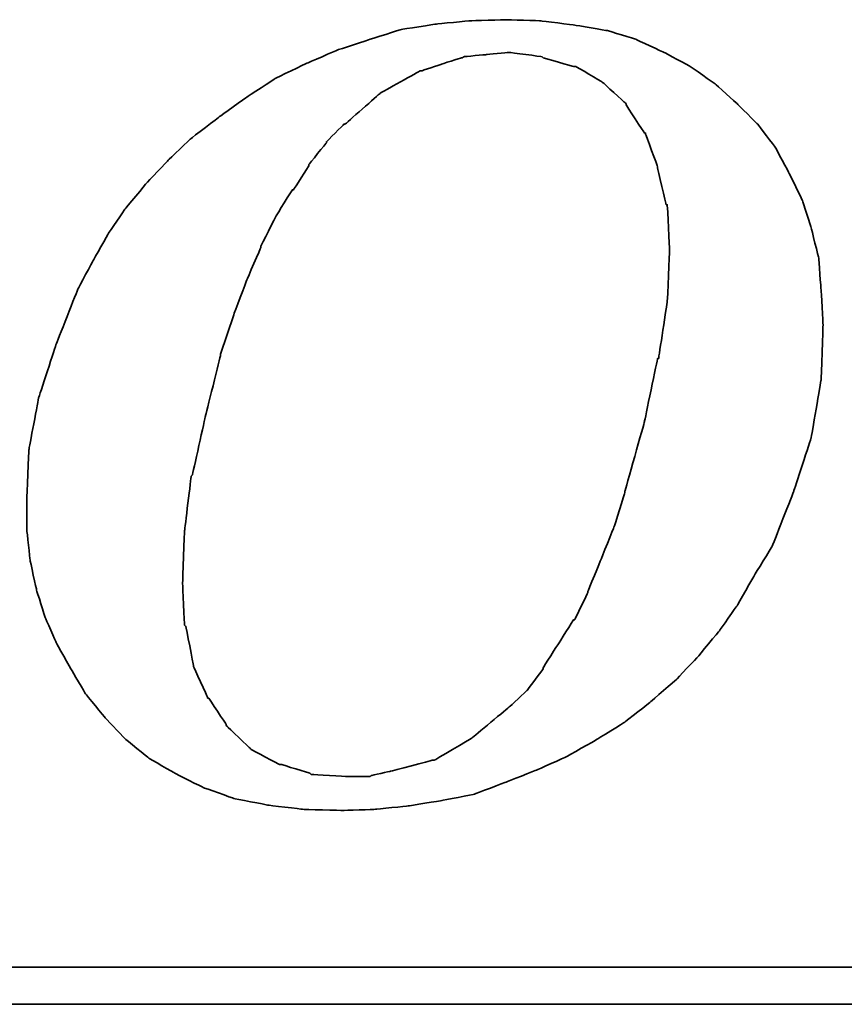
# Model space of a CAD drawing. Header units: millimetres. Extents: x 10 to 313, y 334 to 446.
# Tile 50 of 56: x 248.42 to 253.39, y 366.86 to 372.8. Entities that reach past the tile are written whole.
import ezdxf

# ---------------------------------------------------------------- set-up
doc = ezdxf.new("R2010")
doc.units = ezdxf.units.MM
doc.layers.add('DIM', color=4, linetype='Continuous')
doc.layers.add('layer 1', color=7, linetype='Continuous')

# ---------------------------------------------------------------- blocks, each defined once
blk = doc.blocks.new('TBI MOTION logo(完整正式版)')
at = {"layer": 'layer 1', "color": 22, "lineweight": 35}
for points, knots in [([(35.79625, -6.98375), (35.79625, -6.98375), (36.23125, -7.43875), (36.23125, -7.43875), (36.23125, -7.43875), (36.23125, -7.43875), (36.75625, -7.87125), (36.75625, -7.87125), (36.75625, -7.87125), (36.75625, -7.87125), (37.33125, -8.20375), (37.33125, -8.20375), (37.33125, -8.20375), (37.33125, -8.20375), (37.95625, -8.51875), (37.95625, -8.51875), (37.95625, -8.51875), (37.95625, -8.51875), (38.62625, -8.75875), (38.62625, -8.75875), (38.62625, -8.75875), (38.62625, -8.75875), (39.37125, -8.90375), (39.37125, -8.90375), (39.37125, -8.90375), (39.37125, -8.90375), (40.14125, -8.99875), (40.14125, -8.99875), (40.14125, -8.99875), (40.14125, -8.99875), (41.02625, -9.02375), (41.02625, -9.02375), (41.02625, -9.02375), (41.02625, -9.02375), (41.74625, -8.99875), (41.74625, -8.99875), (41.74625, -8.99875), (41.74625, -8.99875), (42.46625, -8.92375), (42.46625, -8.92375), (42.46625, -8.92375), (42.46625, -8.92375), (43.21125, -8.80625), (43.21125, -8.80625), (43.21125, -8.80625), (43.21125, -8.80625), (43.93125, -8.66375), (43.93125, -8.66375), (43.93125, -8.66375), (43.93125, -8.66375), (44.62625, -8.39875), (44.62625, -8.39875), (44.62625, -8.39875), (44.62625, -8.39875), (45.29625, -8.13375), (45.29625, -8.13375), (45.29625, -8.13375), (45.29625, -8.13375), (45.94625, -7.84375), (45.94625, -7.84375), (45.94625, -7.84375), (45.94625, -7.84375), (46.61625, -7.46375), (46.61625, -7.46375), (46.61625, -7.46375), (46.61625, -7.46375), (47.24125, -7.07875), (47.24125, -7.07875), (47.24125, -7.07875), (47.24125, -7.07875), (47.81625, -6.62375), (47.81625, -6.62375), (47.81625, -6.62375), (47.81625, -6.62375), (48.36875, -6.14375), (48.36875, -6.14375), (48.36875, -6.14375), (48.36875, -6.14375), (48.84625, -5.64125), (48.84625, -5.64125), (48.84625, -5.64125), (48.84625, -5.64125), (49.32625, -5.06375), (49.32625, -5.06375), (49.32625, -5.06375), (49.32625, -5.06375), (49.71125, -4.51374), (49.71125, -4.51374), (49.71125, -4.51374), (49.71125, -4.51374), (50.09625, -3.83874), (50.09625, -3.83874), (50.09625, -3.83874), (50.09625, -3.83874), (50.48125, -3.21374), (50.48125, -3.21374), (50.48125, -3.21374), (50.48125, -3.21374), (50.96125, -1.99125), (50.96125, -1.99125), (50.96125, -1.99125), (50.96125, -1.99125), (51.34375, -0.81875), (51.34375, -0.81875), (51.34375, -0.81875), (51.34375, -0.81875), (51.56125, 0.45624), (51.56125, 0.45624), (51.56125, 0.45624), (51.56125, 0.45624), (51.60625, 1.67624), (51.60625, 1.67624), (51.60625, 1.67624), (51.60625, 1.67624), (51.56125, 2.44625), (51.56125, 2.44625), (51.56125, 2.44625), (51.56125, 2.44625), (51.51125, 3.14125), (51.51125, 3.14125), (51.51125, 3.14125), (51.51125, 3.14125), (51.34375, 3.81125), (51.34375, 3.81125), (51.34375, 3.81125), (51.34375, 3.81125), (51.15125, 4.41125), (51.15125, 4.41125), (51.15125, 4.41125), (51.15125, 4.41125), (50.86125, 5.01125), (50.86125, 5.01125), (50.86125, 5.01125), (50.86125, 5.01125), (50.55125, 5.58875), (50.55125, 5.58875), (50.55125, 5.58875), (50.55125, 5.58875), (50.16625, 6.09125), (50.16625, 6.09125), (50.16625, 6.09125), (50.16625, 6.09125), (49.71125, 6.54875), (49.71125, 6.54875), (49.71125, 6.54875), (49.71125, 6.54875), (49.23125, 6.98125), (49.23125, 6.98125), (49.23125, 6.98125), (49.23125, 6.98125), (48.67875, 7.36625), (48.67875, 7.36625), (48.67875, 7.36625), (48.67875, 7.36625), (48.10375, 7.67625), (48.10375, 7.67625), (48.10375, 7.67625), (48.10375, 7.67625), (47.48125, 7.96375), (47.48125, 7.96375), (47.48125, 7.96375), (47.48125, 7.96375), (46.85625, 8.15625), (46.85625, 8.15625), (46.85625, 8.15625), (46.85625, 8.15625), (46.13625, 8.27624), (46.13625, 8.27624), (46.13625, 8.27624), (46.13625, 8.27624), (45.39125, 8.37125), (45.39125, 8.37125), (45.39125, 8.37125), (45.39125, 8.37125), (44.62625, 8.39624), (44.62625, 8.39624), (44.62625, 8.39624), (44.62625, 8.39624), (43.83625, 8.37125), (43.83625, 8.37125), (43.83625, 8.37125), (43.83625, 8.37125), (43.09125, 8.30125), (43.09125, 8.30125), (43.09125, 8.30125), (43.09125, 8.30125), (42.32125, 8.18125), (42.32125, 8.18125), (42.32125, 8.18125), (42.32125, 8.18125), (41.62875, 7.96375), (41.62875, 7.96375), (41.62875, 7.96375), (41.62875, 7.96375), (40.90625, 7.72625), (40.90625, 7.72625), (40.90625, 7.72625), (40.90625, 7.72625), (40.23624, 7.43625), (40.23624, 7.43625), (40.23624, 7.43625), (40.23624, 7.43625), (39.54124, 7.10125), (39.54124, 7.10125), (39.54124, 7.10125), (39.54124, 7.10125), (38.91625, 6.69125), (38.91625, 6.69125), (38.91625, 6.69125), (38.91625, 6.69125), (38.31625, 6.26125), (38.31625, 6.26125), (38.31625, 6.26125), (38.31625, 6.26125), (37.69125, 5.78125), (37.69125, 5.78125), (37.69125, 5.78125), (37.69125, 5.78125), (37.18625, 5.30125), (37.18625, 5.30125), (37.18625, 5.30125), (37.18625, 5.30125), (36.70625, 4.79624), (36.70625, 4.79624), (36.70625, 4.79624), (36.70625, 4.79624), (36.23125, 4.22125), (36.23125, 4.22125), (36.23125, 4.22125), (36.23125, 4.22125), (35.87124, 3.69375), (35.87124, 3.69375), (35.87124, 3.69375), (35.87124, 3.69375), (35.53125, 3.09125), (35.53125, 3.09125), (35.53125, 3.09125), (35.53125, 3.09125), (35.19875, 2.47125), (35.19875, 2.47125), (35.19875, 2.47125), (35.19875, 2.47125), (34.71625, 1.24625), (34.71625, 1.24625), (34.71625, 1.24625), (34.71625, 1.24625), (34.33125, 0.06874), (34.33125, 0.06874), (34.33125, 0.06874), (34.33125, 0.06874), (34.11625, -1.07875), (34.11625, -1.07875), (34.11625, -1.07875), (34.11625, -1.07875), (34.07125, -2.15875), (34.07125, -2.15875), (34.07125, -2.15875), (34.07125, -2.15875), (34.07125, -2.85375), (34.07125, -2.85375), (34.07125, -2.85375), (34.07125, -2.85375), (34.14125, -3.50375), (34.14125, -3.50375), (34.14125, -3.50375), (34.14125, -3.50375), (34.28625, -4.17375), (34.28625, -4.17375), (34.28625, -4.17375), (34.28625, -4.17375), (34.47625, -4.77624), (34.47625, -4.77624), (34.47625, -4.77624), (34.47625, -4.77624), (34.71625, -5.32625), (34.71625, -5.32625), (34.71625, -5.32625), (34.71625, -5.32625), (35.05375, -5.92875), (35.05375, -5.92875), (35.05375, -5.92875), (35.05375, -5.92875), (35.36375, -6.45375), (35.36375, -6.45375), (35.36375, -6.45375), (35.36375, -6.45375), (35.79625, -6.98375), (35.79625, -6.98375)], [0, 0, 0, 0, 0.01388889, 0.01388889, 0.01388889, 0.0138889, 0.02777778, 0.02777778, 0.02777778, 0.02777779, 0.04166667, 0.04166667, 0.04166667, 0.04166668, 0.05555556, 0.05555556, 0.05555556, 0.05555557, 0.06944444, 0.06944444, 0.06944444, 0.06944445, 0.08333333, 0.08333333, 0.08333333, 0.08333334, 0.09722222, 0.09722222, 0.09722222, 0.09722223, 0.11111111, 0.11111111, 0.11111111, 0.11111112, 0.125, 0.125, 0.125, 0.12500001, 0.13888889, 0.13888889, 0.13888889, 0.1388889, 0.15277778, 0.15277778, 0.15277778, 0.15277779, 0.16666667, 0.16666667, 0.16666667, 0.16666668, 0.18055556, 0.18055556, 0.18055556, 0.18055557, 0.19444444, 0.19444444, 0.19444444, 0.19444445, 0.20833333, 0.20833333, 0.20833333, 0.20833334, 0.22222222, 0.22222222, 0.22222222, 0.22222223, 0.23611111, 0.23611111, 0.23611111, 0.23611112, 0.25, 0.25, 0.25, 0.25000001, 0.26388889, 0.26388889, 0.26388889, 0.2638889, 0.27777778, 0.27777778, 0.27777778, 0.27777779, 0.29166667, 0.29166667, 0.29166667, 0.29166668, 0.30555556, 0.30555556, 0.30555556, 0.30555557, 0.31944444, 0.31944444, 0.31944444, 0.31944445, 0.33333333, 0.33333333, 0.33333333, 0.33333334, 0.34722222, 0.34722222, 0.34722222, 0.34722223, 0.36111111, 0.36111111, 0.36111111, 0.36111112, 0.375, 0.375, 0.375, 0.37500001, 0.38888889, 0.38888889, 0.38888889, 0.3888889, 0.40277778, 0.40277778, 0.40277778, 0.40277779, 0.41666667, 0.41666667, 0.41666667, 0.41666668, 0.43055556, 0.43055556, 0.43055556, 0.43055557, 0.44444444, 0.44444444, 0.44444444, 0.44444445, 0.45833333, 0.45833333, 0.45833333, 0.45833334, 0.47222222, 0.47222222, 0.47222222, 0.47222223, 0.48611111, 0.48611111, 0.48611111, 0.48611112, 0.5, 0.5, 0.5, 0.50000001, 0.51388889, 0.51388889, 0.51388889, 0.5138889, 0.52777778, 0.52777778, 0.52777778, 0.52777779, 0.54166667, 0.54166667, 0.54166667, 0.54166668, 0.55555556, 0.55555556, 0.55555556, 0.55555557, 0.56944444, 0.56944444, 0.56944444, 0.56944445, 0.58333333, 0.58333333, 0.58333333, 0.58333334, 0.59722222, 0.59722222, 0.59722222, 0.59722223, 0.61111111, 0.61111111, 0.61111111, 0.61111112, 0.625, 0.625, 0.625, 0.62500001, 0.63888889, 0.63888889, 0.63888889, 0.6388889, 0.65277778, 0.65277778, 0.65277778, 0.65277779, 0.66666667, 0.66666667, 0.66666667, 0.66666668, 0.68055556, 0.68055556, 0.68055556, 0.68055557, 0.69444444, 0.69444444, 0.69444444, 0.69444445, 0.70833333, 0.70833333, 0.70833333, 0.70833334, 0.72222222, 0.72222222, 0.72222222, 0.72222223, 0.73611111, 0.73611111, 0.73611111, 0.73611112, 0.75, 0.75, 0.75, 0.75000001, 0.76388889, 0.76388889, 0.76388889, 0.7638889, 0.77777778, 0.77777778, 0.77777778, 0.77777779, 0.79166667, 0.79166667, 0.79166667, 0.79166668, 0.80555556, 0.80555556, 0.80555556, 0.80555557, 0.81944444, 0.81944444, 0.81944444, 0.81944445, 0.83333333, 0.83333333, 0.83333333, 0.83333334, 0.84722222, 0.84722222, 0.84722222, 0.84722223, 0.86111111, 0.86111111, 0.86111111, 0.86111112, 0.875, 0.875, 0.875, 0.87500001, 0.88888889, 0.88888889, 0.88888889, 0.8888889, 0.90277778, 0.90277778, 0.90277778, 0.90277779, 0.91666667, 0.91666667, 0.91666667, 0.91666668, 0.93055556, 0.93055556, 0.93055556, 0.93055557, 0.94444444, 0.94444444, 0.94444444, 0.94444445, 0.95833333, 0.95833333, 0.95833333, 0.95833334, 0.97222222, 0.97222222, 0.97222222, 0.97222223, 0.98611111, 0.98611111, 0.98611111, 0.98611112, 1, 1, 1, 1]), ([(38.33875, 1.03124), (38.33875, 1.03124), (38.62625, 1.89625), (38.62625, 1.89625), (38.62625, 1.89625), (38.62625, 1.89625), (38.91625, 2.66375), (38.91625, 2.66375), (38.91625, 2.66375), (38.91625, 2.66375), (39.22625, 3.38125), (39.22625, 3.38125), (39.22625, 3.38125), (39.22625, 3.38125), (39.22625, 3.40624), (39.22625, 3.40624), (39.22625, 3.40624), (39.22625, 3.40624), (39.56124, 4.07624), (39.56124, 4.07624), (39.56124, 4.07624), (39.56124, 4.07624), (39.92125, 4.65125), (39.92125, 4.65125), (39.92125, 4.65125), (39.92125, 4.65125), (39.94625, 4.65125), (39.94625, 4.65125), (39.94625, 4.65125), (39.94625, 4.65125), (40.28125, 5.17875), (40.28125, 5.17875), (40.28125, 5.17875), (40.28125, 5.17875), (40.28125, 5.20375), (40.28125, 5.20375), (40.28125, 5.20375), (40.28125, 5.20375), (40.66875, 5.68625), (40.66875, 5.68625), (40.66875, 5.68625), (40.66875, 5.68625), (40.66875, 5.70625), (40.66875, 5.70625), (40.66875, 5.70625), (40.66875, 5.70625), (41.05124, 6.09125), (41.05124, 6.09125), (41.05124, 6.09125), (41.05124, 6.09125), (41.07625, 6.09125), (41.07625, 6.09125), (41.07625, 6.09125), (41.07625, 6.09125), (41.84125, 6.76625), (41.84125, 6.76625), (41.84125, 6.76625), (41.84125, 6.76625), (41.86625, 6.78625), (41.86625, 6.78625), (41.86625, 6.78625), (41.86625, 6.78625), (42.73125, 7.26624), (42.73125, 7.26624), (42.73125, 7.26624), (42.73125, 7.26624), (42.75625, 7.26624), (42.75625, 7.26624), (42.75625, 7.26624), (42.75625, 7.26624), (43.18625, 7.41125), (43.18625, 7.41125), (43.18625, 7.41125), (43.18625, 7.41125), (43.64125, 7.55625), (43.64125, 7.55625), (43.64125, 7.55625), (43.64125, 7.55625), (43.66625, 7.55625), (43.66625, 7.55625), (43.66625, 7.55625), (43.66625, 7.55625), (43.69125, 7.58124), (43.69125, 7.58124), (43.69125, 7.58124), (43.69125, 7.58124), (44.19125, 7.62625), (44.19125, 7.62625), (44.19125, 7.62625), (44.19125, 7.62625), (44.67125, 7.67625), (44.67125, 7.67625), (44.67125, 7.67625), (44.67125, 7.67625), (44.69625, 7.67625), (44.69625, 7.67625), (44.69625, 7.67625), (44.69625, 7.67625), (45.41875, 7.58124), (45.41875, 7.58124), (45.41875, 7.58124), (45.41875, 7.58124), (45.44125, 7.55625), (45.44125, 7.55625), (45.44125, 7.55625), (45.44125, 7.55625), (46.11125, 7.36625), (46.11125, 7.36625), (46.11125, 7.36625), (46.11125, 7.36625), (46.13625, 7.36625), (46.13625, 7.36625), (46.13625, 7.36625), (46.13625, 7.36625), (46.15875, 7.36625), (46.15875, 7.36625), (46.15875, 7.36625), (46.15875, 7.36625), (46.73625, 7.02624), (46.73625, 7.02624), (46.73625, 7.02624), (46.73625, 7.02624), (46.76125, 7.00624), (46.76125, 7.00624), (46.76125, 7.00624), (46.76125, 7.00624), (47.24125, 6.57124), (47.24125, 6.57124), (47.24125, 6.57124), (47.24125, 6.57124), (47.26625, 6.54875), (47.26625, 6.54875), (47.26625, 6.54875), (47.26625, 6.54875), (47.26625, 6.52375), (47.26625, 6.52375), (47.26625, 6.52375), (47.26625, 6.52375), (47.67375, 5.89875), (47.67375, 5.89875), (47.67375, 5.89875), (47.67375, 5.89875), (47.69625, 5.89875), (47.69625, 5.89875), (47.69625, 5.89875), (47.69625, 5.89875), (47.69625, 5.87625), (47.69625, 5.87625), (47.69625, 5.87625), (47.69625, 5.87625), (47.96125, 5.15625), (47.96125, 5.15625), (47.96125, 5.15625), (47.96125, 5.15625), (47.96125, 5.13125), (47.96125, 5.13125), (47.96125, 5.13125), (47.96125, 5.13125), (48.15125, 4.31875), (48.15125, 4.31875), (48.15125, 4.31875), (48.15125, 4.31875), (48.17625, 4.31875), (48.17625, 4.31875), (48.17625, 4.31875), (48.17625, 4.31875), (48.17625, 4.29125), (48.17625, 4.29125), (48.17625, 4.29125), (48.17625, 4.29125), (48.22625, 3.33125), (48.22625, 3.33125), (48.22625, 3.33125), (48.22625, 3.33125), (48.22625, 3.30875), (48.22625, 3.30875), (48.22625, 3.30875), (48.22625, 3.30875), (48.17625, 2.20624), (48.17625, 2.20624), (48.17625, 2.20624), (48.17625, 2.20624), (48.17625, 2.18124), (48.17625, 2.18124), (48.17625, 2.18124), (48.17625, 2.18124), (47.98375, 0.93624), (47.98375, 0.93624), (47.98375, 0.93624), (47.98375, 0.93624), (47.96125, 0.93624), (47.96125, 0.93624), (47.96125, 0.93624), (47.96125, 0.93624), (47.67375, -0.45874), (47.67375, -0.45874), (47.67375, -0.45874), (47.67375, -0.45874), (47.24125, -1.99125), (47.24125, -1.99125), (47.24125, -1.99125), (47.24125, -1.99125), (47.24125, -2.01874), (47.24125, -2.01874), (47.24125, -2.01874), (47.24125, -2.01874), (47.00125, -2.78375), (47.00125, -2.78375), (47.00125, -2.78375), (47.00125, -2.78375), (46.71125, -3.50375), (46.71125, -3.50375), (46.71125, -3.50375), (46.71125, -3.50375), (46.42625, -4.19875), (46.42625, -4.19875), (46.42625, -4.19875), (46.42625, -4.19875), (46.42625, -4.22375), (46.42625, -4.22375), (46.42625, -4.22375), (46.42625, -4.22375), (46.13625, -4.82374), (46.13625, -4.82374), (46.13625, -4.82374), (46.13625, -4.82374), (46.11125, -4.82374), (46.11125, -4.82374), (46.11125, -4.82374), (46.11125, -4.82374), (45.77625, -5.35125), (45.77625, -5.35125), (45.77625, -5.35125), (45.77625, -5.35125), (45.44125, -5.87875), (45.44125, -5.87875), (45.44125, -5.87875), (45.44125, -5.87875), (45.44125, -5.90375), (45.44125, -5.90375), (45.44125, -5.90375), (45.44125, -5.90375), (45.10625, -6.35875), (45.10625, -6.35875), (45.10625, -6.35875), (45.10625, -6.35875), (45.08125, -6.38375), (45.08125, -6.38375), (45.08125, -6.38375), (45.08125, -6.38375), (44.69625, -6.74375), (44.69625, -6.74375), (44.69625, -6.74375), (44.69625, -6.74375), (43.88375, -7.41625), (43.88375, -7.41625), (43.88375, -7.41625), (43.88375, -7.41625), (43.85625, -7.43875), (43.85625, -7.43875), (43.85625, -7.43875), (43.85625, -7.43875), (43.04125, -7.91875), (43.04125, -7.91875), (43.04125, -7.91875), (43.04125, -7.91875), (43.01625, -7.91875), (43.01625, -7.91875), (43.01625, -7.91875), (43.01625, -7.91875), (42.99625, -7.91875), (42.99625, -7.91875), (42.99625, -7.91875), (42.99625, -7.91875), (42.08125, -8.15875), (42.08125, -8.15875), (42.08125, -8.15875), (42.08125, -8.15875), (41.65125, -8.25625), (41.65125, -8.25625), (41.65125, -8.25625), (41.65125, -8.25625), (41.62875, -8.27875), (41.62875, -8.27875), (41.62875, -8.27875), (41.62875, -8.27875), (41.60125, -8.27875), (41.60125, -8.27875), (41.60125, -8.27875), (41.60125, -8.27875), (41.12125, -8.27875), (41.12125, -8.27875), (41.12125, -8.27875), (41.12125, -8.27875), (40.35624, -8.23125), (40.35624, -8.23125), (40.35624, -8.23125), (40.35624, -8.23125), (40.33125, -8.23125), (40.33125, -8.23125), (40.33125, -8.23125), (40.33125, -8.23125), (40.30625, -8.20375), (40.30625, -8.20375), (40.30625, -8.20375), (40.30625, -8.20375), (39.68375, -8.01375), (39.68375, -8.01375), (39.68375, -8.01375), (39.68375, -8.01375), (39.66124, -8.01375), (39.66124, -8.01375), (39.66124, -8.01375), (39.66124, -8.01375), (39.63625, -8.01375), (39.63625, -8.01375), (39.63625, -8.01375), (39.63625, -8.01375), (39.01125, -7.67875), (39.01125, -7.67875), (39.01125, -7.67875), (39.01125, -7.67875), (38.98875, -7.65375), (38.98875, -7.65375), (38.98875, -7.65375), (38.98875, -7.65375), (38.48625, -7.17375), (38.48625, -7.17375), (38.48625, -7.17375), (38.48625, -7.17375), (38.45875, -7.14875), (38.45875, -7.14875), (38.45875, -7.14875), (38.45875, -7.14875), (38.45875, -7.12875), (38.45875, -7.12875), (38.45875, -7.12875), (38.45875, -7.12875), (38.07625, -6.54875), (38.07625, -6.54875), (38.07625, -6.54875), (38.07625, -6.54875), (38.05125, -6.54875), (38.05125, -6.54875), (38.05125, -6.54875), (38.05125, -6.54875), (38.05125, -6.52875), (38.05125, -6.52875), (38.05125, -6.52875), (38.05125, -6.52875), (37.74125, -5.85375), (37.74125, -5.85375), (37.74125, -5.85375), (37.74125, -5.85375), (37.74125, -5.82875), (37.74125, -5.82875), (37.74125, -5.82875), (37.74125, -5.82875), (37.57375, -4.96875), (37.57375, -4.96875), (37.57375, -4.96875), (37.57375, -4.96875), (37.54625, -4.94375), (37.54625, -4.94375), (37.54625, -4.94375), (37.54625, -4.94375), (37.50125, -4.03375), (37.50125, -4.03375), (37.50125, -4.03375), (37.50125, -4.03375), (37.50125, -4.00875), (37.50125, -4.00875), (37.50125, -4.00875), (37.50125, -4.00875), (37.54625, -2.85375), (37.54625, -2.85375), (37.54625, -2.85375), (37.54625, -2.85375), (37.69125, -1.65875), (37.69125, -1.65875), (37.69125, -1.65875), (37.69125, -1.65875), (37.71624, -1.63375), (37.71624, -1.63375), (37.71624, -1.63375), (37.71624, -1.63375), (38.00375, -0.33875), (38.00375, -0.33875), (38.00375, -0.33875), (38.00375, -0.33875), (38.33875, 1.00624), (38.33875, 1.00624), (38.33875, 1.00624), (38.33875, 1.00624), (38.33875, 1.03124), (38.33875, 1.03124)], [0, 0, 0, 0, 0.01010101, 0.01010101, 0.01010101, 0.01010102, 0.02020202, 0.02020202, 0.02020202, 0.02020203, 0.03030303, 0.03030303, 0.03030303, 0.03030304, 0.04040404, 0.04040404, 0.04040404, 0.04040405, 0.05050505, 0.05050505, 0.05050505, 0.05050506, 0.06060606, 0.06060606, 0.06060606, 0.06060607, 0.07070707, 0.07070707, 0.07070707, 0.07070708, 0.08080808, 0.08080808, 0.08080808, 0.08080809, 0.09090909, 0.09090909, 0.09090909, 0.0909091, 0.1010101, 0.1010101, 0.1010101, 0.10101011, 0.11111111, 0.11111111, 0.11111111, 0.11111112, 0.12121212, 0.12121212, 0.12121212, 0.12121213, 0.13131313, 0.13131313, 0.13131313, 0.13131314, 0.14141414, 0.14141414, 0.14141414, 0.14141415, 0.15151515, 0.15151515, 0.15151515, 0.15151516, 0.16161616, 0.16161616, 0.16161616, 0.16161617, 0.17171717, 0.17171717, 0.17171717, 0.17171718, 0.18181818, 0.18181818, 0.18181818, 0.18181819, 0.19191919, 0.19191919, 0.19191919, 0.1919192, 0.2020202, 0.2020202, 0.2020202, 0.20202021, 0.21212121, 0.21212121, 0.21212121, 0.21212122, 0.22222222, 0.22222222, 0.22222222, 0.22222223, 0.23232323, 0.23232323, 0.23232323, 0.23232324, 0.24242424, 0.24242424, 0.24242424, 0.24242425, 0.25252525, 0.25252525, 0.25252525, 0.25252526, 0.26262626, 0.26262626, 0.26262626, 0.26262627, 0.27272727, 0.27272727, 0.27272727, 0.27272728, 0.28282828, 0.28282828, 0.28282828, 0.28282829, 0.29292929, 0.29292929, 0.29292929, 0.2929293, 0.3030303, 0.3030303, 0.3030303, 0.30303031, 0.31313131, 0.31313131, 0.31313131, 0.31313132, 0.32323232, 0.32323232, 0.32323232, 0.32323233, 0.33333333, 0.33333333, 0.33333333, 0.33333334, 0.34343434, 0.34343434, 0.34343434, 0.34343435, 0.35353535, 0.35353535, 0.35353535, 0.35353536, 0.36363636, 0.36363636, 0.36363636, 0.36363637, 0.37373737, 0.37373737, 0.37373737, 0.37373738, 0.38383838, 0.38383838, 0.38383838, 0.38383839, 0.39393939, 0.39393939, 0.39393939, 0.3939394, 0.4040404, 0.4040404, 0.4040404, 0.40404041, 0.41414141, 0.41414141, 0.41414141, 0.41414142, 0.42424242, 0.42424242, 0.42424242, 0.42424243, 0.43434343, 0.43434343, 0.43434343, 0.43434344, 0.44444444, 0.44444444, 0.44444444, 0.44444445, 0.45454545, 0.45454545, 0.45454545, 0.45454546, 0.46464646, 0.46464646, 0.46464646, 0.46464647, 0.47474747, 0.47474747, 0.47474747, 0.47474748, 0.48484848, 0.48484848, 0.48484848, 0.48484849, 0.49494949, 0.49494949, 0.49494949, 0.4949495, 0.50505051, 0.50505051, 0.50505051, 0.50505052, 0.51515152, 0.51515152, 0.51515152, 0.51515153, 0.52525253, 0.52525253, 0.52525253, 0.52525254, 0.53535354, 0.53535354, 0.53535354, 0.53535355, 0.54545455, 0.54545455, 0.54545455, 0.54545456, 0.55555556, 0.55555556, 0.55555556, 0.55555557, 0.56565657, 0.56565657, 0.56565657, 0.56565658, 0.57575758, 0.57575758, 0.57575758, 0.57575759, 0.58585859, 0.58585859, 0.58585859, 0.5858586, 0.5959596, 0.5959596, 0.5959596, 0.59595961, 0.60606061, 0.60606061, 0.60606061, 0.60606062, 0.61616162, 0.61616162, 0.61616162, 0.61616163, 0.62626263, 0.62626263, 0.62626263, 0.62626264, 0.63636364, 0.63636364, 0.63636364, 0.63636365, 0.64646465, 0.64646465, 0.64646465, 0.64646466, 0.65656566, 0.65656566, 0.65656566, 0.65656567, 0.66666667, 0.66666667, 0.66666667, 0.66666668, 0.67676768, 0.67676768, 0.67676768, 0.67676769, 0.68686869, 0.68686869, 0.68686869, 0.6868687, 0.6969697, 0.6969697, 0.6969697, 0.69696971, 0.70707071, 0.70707071, 0.70707071, 0.70707072, 0.71717172, 0.71717172, 0.71717172, 0.71717173, 0.72727273, 0.72727273, 0.72727273, 0.72727274, 0.73737374, 0.73737374, 0.73737374, 0.73737375, 0.74747475, 0.74747475, 0.74747475, 0.74747476, 0.75757576, 0.75757576, 0.75757576, 0.75757577, 0.76767677, 0.76767677, 0.76767677, 0.76767678, 0.77777778, 0.77777778, 0.77777778, 0.77777779, 0.78787879, 0.78787879, 0.78787879, 0.7878788, 0.7979798, 0.7979798, 0.7979798, 0.79797981, 0.80808081, 0.80808081, 0.80808081, 0.80808082, 0.81818182, 0.81818182, 0.81818182, 0.81818183, 0.82828283, 0.82828283, 0.82828283, 0.82828284, 0.83838384, 0.83838384, 0.83838384, 0.83838385, 0.84848485, 0.84848485, 0.84848485, 0.84848486, 0.85858586, 0.85858586, 0.85858586, 0.85858587, 0.86868687, 0.86868687, 0.86868687, 0.86868688, 0.87878788, 0.87878788, 0.87878788, 0.87878789, 0.88888889, 0.88888889, 0.88888889, 0.8888889, 0.8989899, 0.8989899, 0.8989899, 0.89898991, 0.90909091, 0.90909091, 0.90909091, 0.90909092, 0.91919192, 0.91919192, 0.91919192, 0.91919193, 0.92929293, 0.92929293, 0.92929293, 0.92929294, 0.93939394, 0.93939394, 0.93939394, 0.93939395, 0.94949495, 0.94949495, 0.94949495, 0.94949496, 0.95959596, 0.95959596, 0.95959596, 0.95959597, 0.96969697, 0.96969697, 0.96969697, 0.96969698, 0.97979798, 0.97979798, 0.97979798, 0.97979799, 0.98989899, 0.98989899, 0.98989899, 0.989899, 1, 1, 1, 1]), ([(75.90875, -9.47875), (75.90875, -9.47875), (75.90875, -12.28625), (75.90875, -12.28625), (75.90875, -12.28625), (75.90875, -12.28625), (75.90875, -12.47875), (75.90875, -12.47875), (75.90875, -12.47875), (75.90875, -12.47875), (75.71625, -12.47875), (75.71625, -12.47875), (75.71625, -12.47875), (75.71625, -12.47875), (-88.32875, -12.47875), (-88.32875, -12.47875), (-88.32875, -12.47875), (-88.32875, -12.47875), (-88.32875, -13.29375), (-88.32875, -13.29375), (-88.32875, -13.29375), (-88.32875, -13.29375), (82.89125, -13.29375), (82.89125, -13.29375), (82.89125, -13.29375), (82.89125, -13.29375), (75.90875, -9.47875), (75.90875, -9.47875)], [0, 0, 0, 0, 0.14285714, 0.14285714, 0.14285714, 0.14285715, 0.28571429, 0.28571429, 0.28571429, 0.2857143, 0.42857143, 0.42857143, 0.42857143, 0.42857144, 0.57142857, 0.57142857, 0.57142857, 0.57142858, 0.71428571, 0.71428571, 0.71428571, 0.71428572, 0.85714286, 0.85714286, 0.85714286, 0.85714287, 1, 1, 1, 1])]:
    blk.add_open_spline(points, degree=3, knots=knots, dxfattribs=at)

msp = doc.modelspace()

# ---------------------------------------------------------------- block references
at = {"layer": 'DIM', "color": 7, "xscale": 0.2736514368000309, "yscale": 0.2736514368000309, "zscale": 0.2736514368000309}
msp.add_blockref('TBI MOTION logo(完整正式版)', (239.1407, 370.5016), dxfattribs=at)

doc.saveas('drawing.dxf')
